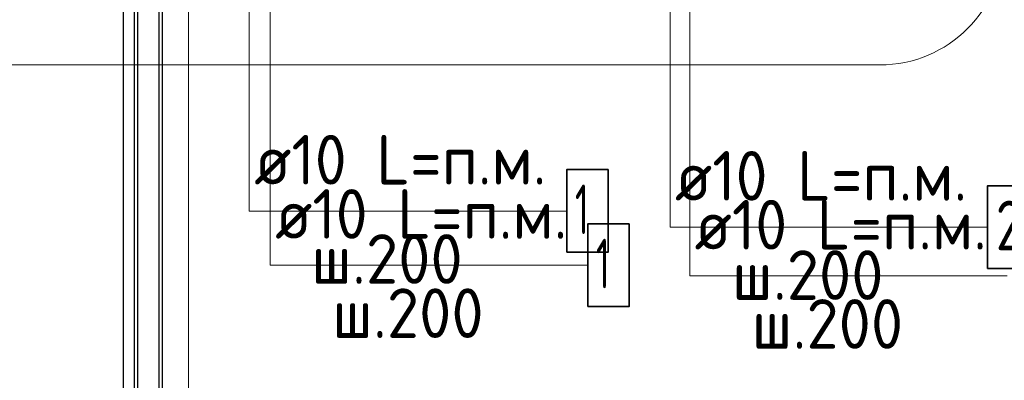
# Model space of a CAD drawing. Header units: metres. Extents: x -38 to 100, y -15 to 21.
# Tile 37 of 246: x 45.23 to 49.2, y 14.11 to 15.57. Entities that reach past the tile are written whole.
import ezdxf

# ---------------------------------------------------------------- set-up
doc = ezdxf.new("R2010")
doc.units = ezdxf.units.M
doc.linetypes.add('______11', pattern=[0.5, 0.4, -0.05, 0, -0.05])
doc.linetypes.add('______5', pattern=[1.1, 0.8, -0.1, 0.1, -0.1])
for name, color, linetype, lineweight in [('XR$1$Осевая линия (1)', 7, '______5', 13), ('XR$5$Арм. стержнями верхней зоны', 180, 'Continuous', 35), ('XR$5$Арм. стержнями нижней зоны', 180, 'Continuous', 35), ('XR$5$Арм.стержн. Доп. арматура', 180, 'Continuous', 35), ('XR$5$Общий слой (1)_1', 7, 'Continuous', 13), ('XR$5$Перекрытие (1)', 7, 'Continuous', 35), ('XR$7$Арм. стержнями верхней зоны', 180, 'Continuous', 35), ('XR$7$Арм. стержнями нижней зоны', 180, 'Continuous', 35), ('XR$7$Арм.стержн. Доп. арматура', 180, 'Continuous', 35), ('XR$7$Общий слой (1)_1', 7, 'Continuous', 13), ('XR$7$Перекрытие (1)', 7, 'Continuous', 35)]:
    doc.layers.add(name, color=color, linetype=linetype, lineweight=lineweight)
doc.styles.add('ISOCPEUR', font='txt')

# ---------------------------------------------------------------- blocks, each defined once
blk = doc.blocks.new('СЛОЖНЫЙ_ОБЪЕКТ_81')
at = {"color": 7, "linetype": 'Continuous', "lineweight": 13, "transparency": 33554687}
blk.add_line((48.6981, 15.3856), (44.8317, 15.3856), dxfattribs=at)
blk.add_arc((48.6981, 15.8856), 0.5, 270, 0, dxfattribs=at)
blk = doc.blocks.new('СЛОЖНЫЙ_ОБЪЕКТ_124')
at = {"color": 7, "linetype": 'Continuous', "lineweight": 13, "transparency": 33554687}
blk.add_line((48.6981, 15.3856), (44.8317, 15.3856), dxfattribs=at)
blk.add_arc((48.6981, 15.8856), 0.5, 270, 0, dxfattribs=at)

msp = doc.modelspace()

# ---------------------------------------------------------------- linework, layer by layer
at = {"layer": 'XR$1$Осевая линия (1)', "color": 253, "linetype": '______11', "lineweight": 13, "true_color": 0xa0a0a0, "transparency": 33554687}
msp.add_line((45.65, 6.74), (45.65, 19.78), dxfattribs=at)
at = {"layer": 'XR$5$Арм. стержнями верхней зоны', "color": 7, "linetype": 'Continuous', "lineweight": 13, "transparency": 33554687}
for q in [(47.9316, 17.9402), (49.2116, 14.535)]:
    msp.add_line((47.9316, 14.535), q, dxfattribs=at)
at = {"layer": 'XR$5$Арм. стержнями нижней зоны', "color": 7, "linetype": 'Continuous', "lineweight": 13, "transparency": 33554687}
for q in [(46.2405, 17.1402), (47.5205, 14.5784)]:
    msp.add_line((46.2405, 14.5784), q, dxfattribs=at)
at = {"layer": 'XR$5$Арм. стержнями нижней зоны', "color": 7, "linetype": 'Continuous', "lineweight": 35, "transparency": 33554687}
msp.add_lwpolyline([(47.5205, 14.4117), (47.6872, 14.4117), (47.6872, 14.7451), (47.5205, 14.7451), (47.5205, 14.4117)], dxfattribs=at)
at = {"layer": 'XR$5$Арм.стержн. Доп. арматура', "color": 34, "linetype": 'Continuous', "lineweight": 25, "transparency": 33554687}
for points in [[(45.6936, 11.7203), (45.6936, 16.6252), (45.7056, 16.6252), (45.7056, 11.7203), (45.6936, 11.7203)], [(45.6936, 11.7203), (45.6936, 16.6252), (45.7056, 16.6252), (45.7056, 11.7203), (45.6936, 11.7203)], [(45.7936, 11.7203), (45.7936, 16.6252), (45.8056, 16.6252), (45.8056, 11.7203), (45.7936, 11.7203)], [(45.7936, 11.7203), (45.7936, 16.6252), (45.8056, 16.6252), (45.8056, 11.7203), (45.7936, 11.7203)]]:
    msp.add_lwpolyline(points, dxfattribs=at)
at = {"layer": 'XR$5$Общий слой (1)_1', "color": 7, "linetype": 'Continuous', "lineweight": 13, "transparency": 33554687}
msp.add_lwpolyline([(61.5919, -0.2051), (61.5919, 16.4849), (45.9119, 16.4849), (45.9119, 12.0549), (43.0719, 12.0549), (43.0719, 11.5249), (40.7619, 11.5249), (40.7619, 16.3949), (32.9919, 16.3949), (32.9919, 9.0449)], dxfattribs=at)
at = {"layer": 'XR$5$Перекрытие (1)', "color": 7, "linetype": 'Continuous', "lineweight": 25, "transparency": 33554687}
msp.add_line((45.65, 12.2702), (45.65, 16.6502), dxfattribs=at)
at = {"layer": 'XR$7$Арм. стержнями верхней зоны', "color": 7, "linetype": 'Continuous', "lineweight": 13, "transparency": 33554687}
for q in [(47.8524, 17.9402), (49.1324, 14.732)]:
    msp.add_line((47.8524, 14.732), q, dxfattribs=at)
at = {"layer": 'XR$7$Арм. стержнями верхней зоны', "color": 7, "linetype": 'Continuous', "lineweight": 35, "transparency": 33554687}
msp.add_lwpolyline([(49.1324, 14.5654), (49.3391, 14.5654), (49.3391, 14.8987), (49.1324, 14.8987), (49.1324, 14.5654)], dxfattribs=at)
at = {"layer": 'XR$7$Арм. стержнями нижней зоны', "color": 7, "linetype": 'Continuous', "lineweight": 13, "transparency": 33554687}
for q in [(46.1561, 17.1402), (47.4361, 14.7969)]:
    msp.add_line((46.1561, 14.7969), q, dxfattribs=at)
at = {"layer": 'XR$7$Арм. стержнями нижней зоны', "color": 7, "linetype": 'Continuous', "lineweight": 35, "transparency": 33554687}
msp.add_lwpolyline([(47.4361, 14.6303), (47.6028, 14.6303), (47.6028, 14.9636), (47.4361, 14.9636), (47.4361, 14.6303)], dxfattribs=at)
at = {"layer": 'XR$7$Арм.стержн. Доп. арматура', "color": 34, "linetype": 'Continuous', "lineweight": 25, "transparency": 33554687}
for points in [[(45.6936, 10.3003), (45.6936, 16.6252), (45.7056, 16.6252), (45.7056, 10.3003), (45.6936, 10.3003)], [(45.6936, 10.3003), (45.6936, 16.6252), (45.7056, 16.6252), (45.7056, 10.3003), (45.6936, 10.3003)], [(45.7936, 10.3003), (45.7936, 16.6252), (45.8056, 16.6252), (45.8056, 10.3003), (45.7936, 10.3003)], [(45.7936, 10.3003), (45.7936, 16.6252), (45.8056, 16.6252), (45.8056, 10.3003), (45.7936, 10.3003)]]:
    msp.add_lwpolyline(points, dxfattribs=at)
at = {"layer": 'XR$7$Общий слой (1)_1', "color": 7, "linetype": 'Continuous', "lineweight": 13, "transparency": 33554687}
msp.add_lwpolyline([(61.5919, -0.2051), (61.5919, 16.4849), (45.9119, 16.4849), (45.9119, 10.4849), (43.3119, 10.4849), (43.3119, 8.6949), (38.4419, 8.6949), (38.4419, 16.3949), (32.9919, 16.3949), (32.9919, 9.0449)], dxfattribs=at)
at = {"layer": 'XR$7$Перекрытие (1)', "color": 7, "linetype": 'Continuous', "lineweight": 25, "transparency": 33554687}
msp.add_line((45.65, 10.8006), (45.65, 16.6502), dxfattribs=at)

# ---------------------------------------------------------------- block references
at = {"color": 7, "linetype": 'Continuous', "lineweight": 13, "transparency": 33554687}
for name in ['СЛОЖНЫЙ_ОБЪЕКТ_81', 'СЛОЖНЫЙ_ОБЪЕКТ_124']:
    msp.add_blockref(name, (0, 0), dxfattribs=at)

# ---------------------------------------------------------------- texts
at = {"layer": 'XR$5$Арм. стержнями верхней зоны', "color": 7, "linetype": 'Continuous', "lineweight": 25, "transparency": 33554687, "char_height": 0.2, "attachment_point": 7, "style": 'ISOCPEUR'}
for s, insert, width in [('\\W0.94;ø10 L=п.м.', (47.9516, 14.6417), 1.333221), ('\\W0.95;ш.200 ', (48.1816, 14.2417), 0.874664)]:
    msp.add_mtext(s, dxfattribs=dict(at, insert=insert, width=width))
at = {"layer": 'XR$5$Арм. стержнями нижней зоны', "color": 7, "linetype": 'Continuous', "lineweight": 25, "transparency": 33554687, "char_height": 0.2, "attachment_point": 7, "style": 'ISOCPEUR'}
for s, insert, width in [('\\W0.94;ø10 L=п.м.', (46.2605, 14.6851), 1.333221), ('\\W0.56;1', (47.5539, 14.4851), 0.155556), ('\\W0.95;ш.200 ', (46.4905, 14.2851), 0.874664)]:
    msp.add_mtext(s, dxfattribs=dict(at, insert=insert, width=width))
at = {"layer": 'XR$7$Арм. стержнями верхней зоны', "color": 7, "linetype": 'Continuous', "lineweight": 25, "transparency": 33554687, "char_height": 0.2, "attachment_point": 7, "style": 'ISOCPEUR'}
for s, insert, width in [('\\W0.94;ø10 L=п.м.', (47.8724, 14.8387), 1.333221), ('\\W0.78;2', (49.1657, 14.6387), 0.217605), ('\\W0.95;ш.200 ', (48.1024, 14.4387), 0.874664)]:
    msp.add_mtext(s, dxfattribs=dict(at, insert=insert, width=width))
at = {"layer": 'XR$7$Арм. стержнями нижней зоны', "color": 7, "linetype": 'Continuous', "lineweight": 25, "transparency": 33554687, "char_height": 0.2, "attachment_point": 7, "style": 'ISOCPEUR'}
for s, insert, width in [('\\W0.94;ø10 L=п.м.', (46.1761, 14.9036), 1.333221), ('\\W0.56;1', (47.4695, 14.7036), 0.155556), ('\\W0.95;ш.200 ', (46.4061, 14.5036), 0.874664)]:
    msp.add_mtext(s, dxfattribs=dict(at, insert=insert, width=width))

doc.saveas('drawing.dxf')
